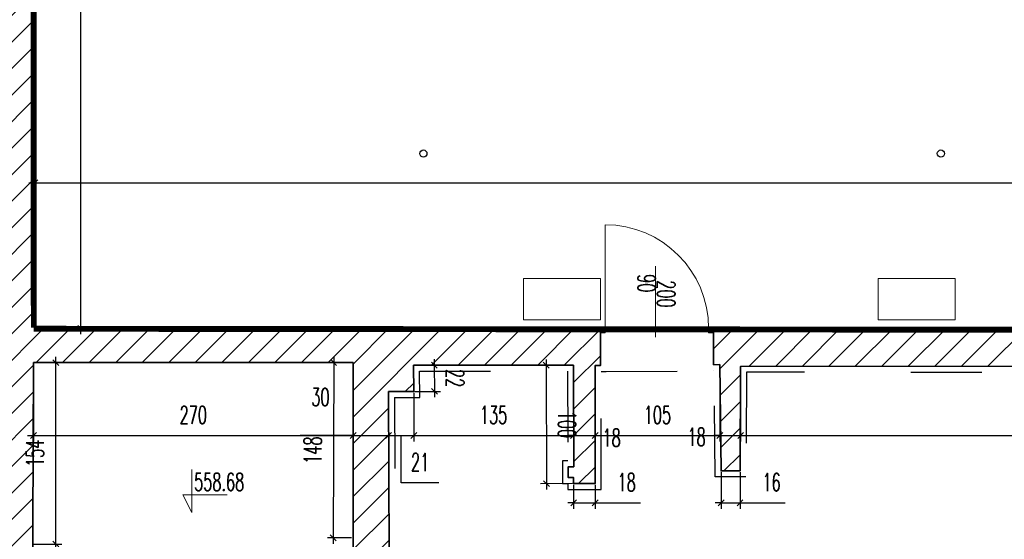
# Model space of a CAD drawing. Header units: millimetres. Extents: x 19887 to 192597, y -14203 to 39042.
# Tile 9 of 256: x 22705 to 23538, y -9842 to -9403. Entities that reach past the tile are written whole.
import ezdxf

# ---------------------------------------------------------------- set-up
doc = ezdxf.new("R2010")
doc.units = ezdxf.units.MM
doc.linetypes.add('ACAD_ISO03W100', pattern=[30, 12, -18])
doc.linetypes.add('DASHED2', pattern=[9.525, 6.35, -3.175])
doc.layers.get('Defpoints').update_dxf_attribs({"color": 4})
for name, color, linetype in [('A_DBA-RAMKI', 6, 'Continuous'), ('A_DBA_WPUSTY SAN', 150, 'Continuous'), ('Sufit podwieszany', 252, 'Continuous'), ('Wymiarowanie', 3, 'Continuous'), ('Wypełnienie', 252, 'Continuous')]:
    doc.layers.add(name, color=color, linetype=linetype)
for name, color, linetype, lineweight in [('Basen_rzut_poziom_1_obrys', 252, 'Continuous', 35), ('Drzwi', 2, 'Continuous', 5), ('koty wysokościowe', 252, 'Continuous', 0), ('Schody', 252, 'Continuous', 5)]:
    doc.layers.add(name, color=color, linetype=linetype, lineweight=lineweight)
doc.styles.add('ROMANS', font='romans.shx', dxfattribs={"width": 0.6})
doc.styles.get("Standard").update_dxf_attribs({"font": 'arial.ttf'})
doc.dimstyles.new('000001FB70622F18', dxfattribs={"dimtxt": 20, "dimasz": 5, "dimexe": 5, "dimexo": 1, "dimgap": 20, "dimtad": 1, "dimtoh": 1, "dimdec": 0, "dimtxsty": 'Standard', "dimblk": 'OBLIQUE', "dimcen": 0, "dimdle": 5, "dimclrd": 252, "dimclre": 252, "dimclrt": 252, "dimadec": 0, "dimazin": 0, "dimtfac": 1, "dimtdec": 0, "dimtmove": 0, "dimatfit": 3, "dimldrblk": 'OBLIQUE', "dimfxl": 150, "dimfxlon": 1, "dimlwd": 25, "dimlwe": 25, "dimarcsym": 1})
pattern_1 = [(45, (-31599.654, -23084.227), (-11.22532, 11.22532), [])]

# ---------------------------------------------------------------- blocks, each defined once
blk = doc.blocks.new('_Oblique')
at = {"color": 0, "linetype": 'ByBlock', "lineweight": -2}
blk.add_line((-0.5, -0.5), (0.5, 0.5), dxfattribs=at)
blk = doc.blocks.new('*D594')
at = {"layer": 'Defpoints', "color": 0}
for p in [(-189.64, -3819.9), (80.7, -3819.9), (80.7, -3881.63)]:
    blk.add_point(p, dxfattribs=at)
at = {"layer": 'Wymiarowanie', "color": 252, "linetype": 'Continuous', "lineweight": 25}
for p, q in [((-189.64, -3820.9), (-189.64, -3886.63)), ((80.7, -3820.9), (80.7, -3886.63)), ((-194.64, -3881.63), (85.7, -3881.63))]:
    blk.add_line(p, q, dxfattribs=at)
at = {"layer": 'Wymiarowanie', "color": 252, "linetype": 'ByBlock', "lineweight": 25, "xscale": 5, "yscale": 5, "zscale": 5, "rotation": 180}
blk.add_blockref('_Oblique', (-189.64, -3881.63), dxfattribs=at)
at = {"layer": 'Wymiarowanie', "color": 252, "linetype": 'ByBlock', "lineweight": 25, "xscale": 5, "yscale": 5, "zscale": 5}
blk.add_blockref('_Oblique', (80.7, -3881.63), dxfattribs=at)
at = {"layer": 'Wymiarowanie', "color": 252, "insert": (-54.47, -3864.13), "char_height": 15, "attachment_point": 5, "style": 'ROMANS'}
blk.add_mtext('270', dxfattribs=at)
blk = doc.blocks.new('*D595')
at = {"layer": 'Defpoints', "color": 0}
for p in [(80.7, -3819.9), (110.69, -3844.47), (110.69, -3881.63)]:
    blk.add_point(p, dxfattribs=at)
at = {"layer": 'Wymiarowanie', "color": 252, "linetype": 'Continuous', "lineweight": 25}
for p, q in [((80.7, -3820.9), (80.7, -3886.63)), ((110.69, -3845.47), (110.69, -3886.63)), ((80.7, -3881.63), (35.83, -3881.63)), ((75.7, -3881.63), (115.69, -3881.63))]:
    blk.add_line(p, q, dxfattribs=at)
at = {"layer": 'Wymiarowanie', "color": 252, "linetype": 'ByBlock', "lineweight": 25, "xscale": 5, "yscale": 5, "zscale": 5, "rotation": 180}
blk.add_blockref('_Oblique', (80.7, -3881.63), dxfattribs=at)
at = {"layer": 'Wymiarowanie', "color": 252, "linetype": 'ByBlock', "lineweight": 25, "xscale": 5, "yscale": 5, "zscale": 5}
blk.add_blockref('_Oblique', (110.69, -3881.63), dxfattribs=at)
at = {"layer": 'Wymiarowanie', "color": 252, "insert": (53.11, -3849.02), "char_height": 15, "attachment_point": 5, "style": 'ROMANS'}
blk.add_mtext('30', dxfattribs=at)
blk = doc.blocks.new('*D598')
at = {"layer": 'Defpoints', "color": 0}
for p in [(110.69, -3844.47), (132.02, -3844.34), (132.02, -3881.63)]:
    blk.add_point(p, dxfattribs=at)
at = {"layer": 'Wymiarowanie', "color": 252, "linetype": 'Continuous', "lineweight": 25}
for p, q in [((110.69, -3845.47), (110.69, -3886.63)), ((132.02, -3845.34), (132.02, -3886.63)), ((105.69, -3881.63), (137.02, -3881.63)), ((121.35, -3921.63), (121.35, -3881.63)), ((153.35, -3921.63), (121.35, -3921.63))]:
    blk.add_line(p, q, dxfattribs=at)
at = {"layer": 'Wymiarowanie', "color": 252, "linetype": 'ByBlock', "lineweight": 25, "xscale": 5, "yscale": 5, "zscale": 5, "rotation": 180}
blk.add_blockref('_Oblique', (110.69, -3881.63), dxfattribs=at)
at = {"layer": 'Wymiarowanie', "color": 252, "linetype": 'ByBlock', "lineweight": 25, "xscale": 5, "yscale": 5, "zscale": 5}
blk.add_blockref('_Oblique', (132.02, -3881.63), dxfattribs=at)
at = {"layer": 'Wymiarowanie', "color": 252, "insert": (137.35, -3904.13), "char_height": 15, "attachment_point": 5, "style": 'ROMANS'}
blk.add_mtext('21', dxfattribs=at)
blk = doc.blocks.new('*D599')
at = {"layer": 'Defpoints', "color": 0}
for p in [(267.08, -3822.1), (132.02, -3844.34), (267.08, -3881.63)]:
    blk.add_point(p, dxfattribs=at)
at = {"layer": 'Wymiarowanie', "color": 252, "linetype": 'Continuous', "lineweight": 25}
for p, q in [((267.08, -3823.1), (267.08, -3886.63)), ((132.02, -3845.34), (132.02, -3886.63)), ((127.02, -3881.63), (272.08, -3881.63))]:
    blk.add_line(p, q, dxfattribs=at)
at = {"layer": 'Wymiarowanie', "color": 252, "linetype": 'ByBlock', "lineweight": 25, "xscale": 5, "yscale": 5, "zscale": 5, "rotation": 180}
blk.add_blockref('_Oblique', (132.02, -3881.63), dxfattribs=at)
at = {"layer": 'Wymiarowanie', "color": 252, "linetype": 'ByBlock', "lineweight": 25, "xscale": 5, "yscale": 5, "zscale": 5}
blk.add_blockref('_Oblique', (267.08, -3881.63), dxfattribs=at)
at = {"layer": 'Wymiarowanie', "color": 252, "insert": (199.55, -3864.13), "char_height": 15, "attachment_point": 5, "style": 'ROMANS'}
blk.add_mtext('135', dxfattribs=at)
blk = doc.blocks.new('*D600')
at = {"layer": 'Defpoints', "color": 0}
for p in [(267.08, -3822.1), (285.44, -3822.39), (285.44, -3881.63)]:
    blk.add_point(p, dxfattribs=at)
at = {"layer": 'Wymiarowanie', "color": 252, "linetype": 'Continuous', "lineweight": 25}
for p, q in [((267.08, -3823.1), (267.08, -3886.63)), ((285.44, -3823.39), (285.44, -3886.63)), ((262.08, -3881.63), (290.44, -3881.63)), ((267.08, -3881.63), (262.08, -3881.63)), ((285.44, -3881.63), (290.44, -3881.63))]:
    blk.add_line(p, q, dxfattribs=at)
at = {"layer": 'Wymiarowanie', "color": 252, "linetype": 'ByBlock', "lineweight": 25, "xscale": 5, "yscale": 5, "zscale": 5}
blk.add_blockref('_Oblique', (267.08, -3881.63), dxfattribs=at)
at = {"layer": 'Wymiarowanie', "color": 252, "linetype": 'ByBlock', "lineweight": 25, "xscale": 5, "yscale": 5, "zscale": 5, "rotation": 180}
blk.add_blockref('_Oblique', (285.44, -3881.63), dxfattribs=at)
at = {"layer": 'Wymiarowanie', "color": 252, "insert": (299.37, -3883.45), "char_height": 15, "attachment_point": 5, "style": 'ROMANS'}
blk.add_mtext('18', dxfattribs=at)
blk = doc.blocks.new('*D601')
at = {"layer": 'Defpoints', "color": 0}
for p in [(285.44, -3822.39), (390.83, -3821.6), (390.83, -3881.63)]:
    blk.add_point(p, dxfattribs=at)
at = {"layer": 'Wymiarowanie', "color": 252, "linetype": 'Continuous', "lineweight": 25}
for p, q in [((390.83, -3822.6), (390.83, -3886.63)), ((285.44, -3823.39), (285.44, -3886.63)), ((280.44, -3881.63), (395.83, -3881.63))]:
    blk.add_line(p, q, dxfattribs=at)
at = {"layer": 'Wymiarowanie', "color": 252, "linetype": 'ByBlock', "lineweight": 25, "xscale": 5, "yscale": 5, "zscale": 5, "rotation": 180}
blk.add_blockref('_Oblique', (285.44, -3881.63), dxfattribs=at)
at = {"layer": 'Wymiarowanie', "color": 252, "linetype": 'ByBlock', "lineweight": 25, "xscale": 5, "yscale": 5, "zscale": 5}
blk.add_blockref('_Oblique', (390.83, -3881.63), dxfattribs=at)
at = {"layer": 'Wymiarowanie', "color": 252, "insert": (338.14, -3864.13), "char_height": 15, "attachment_point": 5, "style": 'ROMANS'}
blk.add_mtext('105', dxfattribs=at)
blk = doc.blocks.new('*D603')
at = {"layer": 'Defpoints', "color": 0}
for p in [(390.83, -3821.6), (408.51, -3823.06), (408.51, -3881.63)]:
    blk.add_point(p, dxfattribs=at)
at = {"layer": 'Wymiarowanie', "color": 252, "linetype": 'Continuous', "lineweight": 25}
for p, q in [((390.83, -3822.6), (390.83, -3886.63)), ((408.51, -3824.06), (408.51, -3886.63)), ((385.83, -3881.63), (413.51, -3881.63)), ((390.83, -3881.63), (385.83, -3881.63)), ((408.51, -3881.63), (413.51, -3881.63))]:
    blk.add_line(p, q, dxfattribs=at)
at = {"layer": 'Wymiarowanie', "color": 252, "linetype": 'ByBlock', "lineweight": 25, "xscale": 5, "yscale": 5, "zscale": 5}
blk.add_blockref('_Oblique', (390.83, -3881.63), dxfattribs=at)
at = {"layer": 'Wymiarowanie', "color": 252, "linetype": 'ByBlock', "lineweight": 25, "xscale": 5, "yscale": 5, "zscale": 5, "rotation": 180}
blk.add_blockref('_Oblique', (408.51, -3881.63), dxfattribs=at)
at = {"layer": 'Wymiarowanie', "color": 252, "insert": (371.24, -3882.72), "char_height": 15, "attachment_point": 5, "style": 'ROMANS'}
blk.add_mtext('18', dxfattribs=at)
blk = doc.blocks.new('*D606')
at = {"layer": 'Defpoints', "color": 0}
for p in [(408.51, -3823.06), (1217.59, -3822.83), (1217.59, -3881.63)]:
    blk.add_point(p, dxfattribs=at)
at = {"layer": 'Wymiarowanie', "color": 252, "linetype": 'Continuous', "lineweight": 25}
for p, q in [((408.51, -3824.06), (408.51, -3886.63)), ((1217.59, -3823.83), (1217.59, -3886.63)), ((403.51, -3881.63), (1222.59, -3881.63))]:
    blk.add_line(p, q, dxfattribs=at)
at = {"layer": 'Wymiarowanie', "color": 252, "linetype": 'ByBlock', "lineweight": 25, "xscale": 5, "yscale": 5, "zscale": 5, "rotation": 180}
blk.add_blockref('_Oblique', (408.51, -3881.63), dxfattribs=at)
at = {"layer": 'Wymiarowanie', "color": 252, "linetype": 'ByBlock', "lineweight": 25, "xscale": 5, "yscale": 5, "zscale": 5}
blk.add_blockref('_Oblique', (1217.59, -3881.63), dxfattribs=at)
at = {"layer": 'Wymiarowanie', "color": 252, "insert": (813.05, -3864.13), "char_height": 15, "attachment_point": 5, "style": 'ROMANS'}
blk.add_mtext('809', dxfattribs=at)
blk = doc.blocks.new('*D742')
at = {"layer": 'Defpoints', "color": 0}
for p in [(267.08, -3822.1), (244.26, -3922.36), (267.26, -3922.32)]:
    blk.add_point(p, dxfattribs=at)
at = {"layer": 'Wymiarowanie', "color": 252, "linetype": 'Continuous', "lineweight": 25}
for p, q in [((266.08, -3822.1), (239.08, -3822.15)), ((244.07, -3817.14), (244.27, -3927.36)), ((266.26, -3922.32), (239.26, -3922.37))]:
    blk.add_line(p, q, dxfattribs=at)
at = {"layer": 'Wymiarowanie', "color": 252, "linetype": 'ByBlock', "lineweight": 25, "xscale": 5, "yscale": 5, "zscale": 5}
for p, rotation in [((244.08, -3822.14), 90.10390220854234), ((244.26, -3922.36), 270.1039022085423)]:
    blk.add_blockref('_Oblique', p, dxfattribs=dict(at, rotation=rotation))
at = {"layer": 'Wymiarowanie', "color": 252, "insert": (261.67, -3872.22), "char_height": 15, "attachment_point": 5, "rotation": 270.1039, "style": 'ROMANS'}
blk.add_mtext('100', dxfattribs=at)
blk = doc.blocks.new('*D743')
at = {"layer": 'Defpoints', "color": 0}
for p in [(131.89, -3822.1), (132.03, -3844.34), (149.56, -3844.23)]:
    blk.add_point(p, dxfattribs=at)
at = {"layer": 'Wymiarowanie', "color": 252, "linetype": 'Continuous', "lineweight": 25}
for p, q in [((132.89, -3822.1), (154.42, -3821.96)), ((149.39, -3816.99), (149.59, -3849.23)), ((133.03, -3844.33), (154.56, -3844.2))]:
    blk.add_line(p, q, dxfattribs=at)
at = {"layer": 'Wymiarowanie', "color": 252, "linetype": 'ByBlock', "lineweight": 25, "xscale": 5, "yscale": 5, "zscale": 5}
for p, rotation in [((149.42, -3821.99), 90.35131441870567), ((149.56, -3844.23), 270.3513144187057)]:
    blk.add_blockref('_Oblique', p, dxfattribs=dict(at, rotation=rotation))
at = {"layer": 'Wymiarowanie', "color": 252, "insert": (166.99, -3833), "char_height": 15, "attachment_point": 5, "rotation": 270.35131, "style": 'ROMANS'}
blk.add_mtext('22', dxfattribs=at)
blk = doc.blocks.new('*D744')
at = {"layer": 'Defpoints', "color": 0}
for p in [(80.7, -3819.9), (63.92, -3968.2), (80.36, -3968.24)]:
    blk.add_point(p, dxfattribs=at)
at = {"layer": 'Wymiarowanie', "color": 252, "linetype": 'Continuous', "lineweight": 25}
for p, q in [((79.7, -3819.9), (59.26, -3819.85)), ((64.27, -3814.86), (63.91, -3973.2)), ((79.36, -3968.24), (58.92, -3968.19))]:
    blk.add_line(p, q, dxfattribs=at)
at = {"layer": 'Wymiarowanie', "color": 252, "linetype": 'ByBlock', "lineweight": 25, "xscale": 5, "yscale": 5, "zscale": 5}
for p, rotation in [((64.26, -3819.86), 89.86940026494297), ((63.92, -3968.2), 269.869400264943)]:
    blk.add_blockref('_Oblique', p, dxfattribs=dict(at, rotation=rotation))
at = {"layer": 'Wymiarowanie', "color": 252, "insert": (46.59, -3893.99), "char_height": 15, "attachment_point": 5, "rotation": 89.8694, "style": 'ROMANS'}
blk.add_mtext('148', dxfattribs=at)
blk = doc.blocks.new('*D972')
at = {"layer": 'Defpoints', "color": 0}
for p in [(267.26, -3922.32), (285.44, -3922.32), (285.44, -3938.58)]:
    blk.add_point(p, dxfattribs=at)
at = {"layer": 'Wymiarowanie', "color": 252, "linetype": 'Continuous', "lineweight": 25}
for p, q in [((267.26, -3923.32), (267.26, -3943.58)), ((285.44, -3923.32), (285.44, -3943.58)), ((267.26, -3938.58), (262.26, -3938.58)), ((267.26, -3938.58), (285.44, -3938.58)), ((285.44, -3938.58), (323.72, -3938.58))]:
    blk.add_line(p, q, dxfattribs=at)
at = {"layer": 'Wymiarowanie', "color": 252, "linetype": 'ByBlock', "lineweight": 25, "xscale": 5, "yscale": 5, "zscale": 5}
blk.add_blockref('_Oblique', (267.26, -3938.58), dxfattribs=at)
at = {"layer": 'Wymiarowanie', "color": 252, "linetype": 'ByBlock', "lineweight": 25, "xscale": 5, "yscale": 5, "zscale": 5, "rotation": 180}
blk.add_blockref('_Oblique', (285.44, -3938.58), dxfattribs=at)
at = {"layer": 'Wymiarowanie', "color": 252, "insert": (312.08, -3921.08), "char_height": 15, "attachment_point": 5, "style": 'ROMANS'}
blk.add_mtext('18', dxfattribs=at)
blk = doc.blocks.new('*D974')
at = {"layer": 'Defpoints', "color": 0}
for p in [(391.95, -3911.6), (407.97, -3911.69), (407.97, -3938.58)]:
    blk.add_point(p, dxfattribs=at)
at = {"layer": 'Wymiarowanie', "color": 252, "linetype": 'Continuous', "lineweight": 25}
for p, q in [((391.95, -3912.6), (391.95, -3943.58)), ((407.97, -3912.69), (407.97, -3943.58)), ((391.95, -3938.58), (386.95, -3938.58)), ((391.95, -3938.58), (407.97, -3938.58)), ((407.97, -3938.58), (446.26, -3938.58))]:
    blk.add_line(p, q, dxfattribs=at)
at = {"layer": 'Wymiarowanie', "color": 252, "linetype": 'ByBlock', "lineweight": 25, "xscale": 5, "yscale": 5, "zscale": 5}
blk.add_blockref('_Oblique', (391.95, -3938.58), dxfattribs=at)
at = {"layer": 'Wymiarowanie', "color": 252, "linetype": 'ByBlock', "lineweight": 25, "xscale": 5, "yscale": 5, "zscale": 5, "rotation": 180}
blk.add_blockref('_Oblique', (407.97, -3938.58), dxfattribs=at)
at = {"layer": 'Wymiarowanie', "color": 252, "insert": (434.62, -3921.08), "char_height": 15, "attachment_point": 5, "style": 'ROMANS'}
blk.add_mtext('16', dxfattribs=at)
blk = doc.blocks.new('*D1017')
at = {"layer": 'Defpoints', "color": 0}
for p in [(3082.33, -3667.74), (-188.6, -3790.87), (3082.33, -3793.38)]:
    blk.add_point(p, dxfattribs=at)
at = {"layer": 'Wymiarowanie', "color": 252, "linetype": 'Continuous', "lineweight": 25}
for p, q in [((-188.6, -3789.87), (-188.6, -3662.74)), ((3082.33, -3792.38), (3082.33, -3662.74)), ((-193.6, -3667.74), (3087.33, -3667.74))]:
    blk.add_line(p, q, dxfattribs=at)
at = {"layer": 'Wymiarowanie', "color": 252, "linetype": 'ByBlock', "lineweight": 25, "xscale": 5, "yscale": 5, "zscale": 5, "rotation": 180}
blk.add_blockref('_Oblique', (-188.6, -3667.74), dxfattribs=at)
at = {"layer": 'Wymiarowanie', "color": 252, "linetype": 'ByBlock', "lineweight": 25, "xscale": 5, "yscale": 5, "zscale": 5}
blk.add_blockref('_Oblique', (3082.33, -3667.74), dxfattribs=at)
at = {"layer": 'Wymiarowanie', "color": 252, "insert": (1446.86, -3650.24), "char_height": 15, "attachment_point": 5, "style": 'ROMANS'}
blk.add_mtext('3271', dxfattribs=at)
blk = doc.blocks.new('*D1013')
at = {"layer": 'Defpoints', "color": 0}
for p in [(-189.64, -1975.4), (-149.5, -1975.4), (-188.6, -3790.87)]:
    blk.add_point(p, dxfattribs=at)
at = {"layer": 'Wymiarowanie', "color": 252, "linetype": 'Continuous', "lineweight": 25}
for p, q in [((-149.5, -3795.87), (-149.5, -1970.4)), ((-188.64, -1975.4), (-144.5, -1975.4)), ((-187.6, -3790.87), (-144.5, -3790.87))]:
    blk.add_line(p, q, dxfattribs=at)
at = {"layer": 'Wymiarowanie', "color": 252, "linetype": 'ByBlock', "lineweight": 25, "xscale": 5, "yscale": 5, "zscale": 5}
for p, rotation in [((-149.5, -1975.4), 90.00000000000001), ((-149.5, -3790.87), 270)]:
    blk.add_blockref('_Oblique', p, dxfattribs=dict(at, rotation=rotation))
at = {"layer": 'Wymiarowanie', "color": 252, "insert": (-167, -2883.14), "char_height": 15, "attachment_point": 5, "rotation": 90, "style": 'ROMANS'}
blk.add_mtext('1815', dxfattribs=at)
blk = doc.blocks.new('*D1015')
at = {"layer": 'Defpoints', "color": 0}
for p in [(-189.64, -3819.9), (-170.76, -3819.9), (-190.28, -3973.41)]:
    blk.add_point(p, dxfattribs=at)
at = {"layer": 'Wymiarowanie', "color": 252, "linetype": 'Continuous', "lineweight": 25}
for p, q in [((-188.64, -3819.9), (-165.76, -3819.9)), ((-170.76, -3978.41), (-170.76, -3814.9)), ((-189.28, -3973.41), (-165.76, -3973.41))]:
    blk.add_line(p, q, dxfattribs=at)
at = {"layer": 'Wymiarowanie', "color": 252, "linetype": 'ByBlock', "lineweight": 25, "xscale": 5, "yscale": 5, "zscale": 5}
for p, rotation in [((-170.76, -3819.9), 90.00000000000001), ((-170.76, -3973.41), 270)]:
    blk.add_blockref('_Oblique', p, dxfattribs=dict(at, rotation=rotation))
at = {"layer": 'Wymiarowanie', "color": 252, "insert": (-188.26, -3896.65), "char_height": 15, "attachment_point": 5, "rotation": 90, "style": 'ROMANS'}
blk.add_mtext('154', dxfattribs=at)
blk = doc.blocks.new('G$CF5E15B28')
at = {"layer": 'Wypełnienie'}
h = blk.add_hatch(dxfattribs=at)
h.set_pattern_fill('ANSI31', color=253, scale=5, angle=90)
h.set_pattern_definition(pattern_1)
h.paths.add_polyline_path([(-218.86, -2444.53), (-225.46, -4520.85), (-192.57, -4522.4), (-189.64, -3819.9), (80.7, -3819.9), (80.7, -3790.84), (-188.6, -3790.87), (-188.6, -2444.53)])
h = blk.add_hatch(dxfattribs=at)
h.set_pattern_fill('ANSI31', color=253, scale=5, angle=90)
h.set_pattern_definition(pattern_1)
h.paths.add_polyline_path([(110.69, -3844.47), (132.03, -3844.34), (131.89, -3822.1), (267.08, -3822.1), (267.28, -3907.97), (262.73, -3907.97), (262.73, -3917.17), (267.26, -3917.17), (267.26, -3922.32), (285.44, -3922.32), (285.44, -3822.39), (289.87, -3822.39), (289.87, -3790.87), (80.7, -3790.84), (80.97, -4050.51), (111.5, -4050.49)])
h = blk.add_hatch(dxfattribs=at)
h.set_pattern_fill('ANSI31', color=253, scale=5, angle=90)
h.set_pattern_definition(pattern_1)
h.paths.add_polyline_path([(2527.78, -3792.93), (385.45, -3790.77), (385.45, -3821.86), (390.83, -3821.6), (391.95, -3911.6), (407.97, -3911.6), (408.51, -3823.06), (1217.59, -3822.83), (1217.59, -4029.44), (1060.17, -4028.42), (1060.17, -4064.91), (1091.26, -4064.91), (1091.26, -4043.43), (1216.23, -4043.43), (1216.23, -4063.03), (1229.37, -4063.03), (1229.37, -3822.83), (2344.27, -3822.51), (2342.25, -4063.67), (2467.7, -4063.67), (2464.4, -4396.62), (2455.31, -4396.62), (2455.89, -4416.87), (2453.74, -4416.87), (2453.74, -4424.34), (2581.42, -4423.94), (2581.42, -4414.9), (2578.51, -4414.9), (2579, -4396.25), (2505.98, -4396.25), (2505.68, -4368.36), (2476.63, -4368.67), (2481.49, -4046.88), (2354.27, -4047.21), (2356.87, -3822.5), (2527.78, -3822.31)])
at = {"layer": 'Basen_rzut_poziom_1_obrys', "color": 253, "elevation": 0}
for points in [[(289.87, -3790.82), (-188.6, -3790.87), (-188.6, -2444.53), (-218.86, -2444.53), (-225.46, -4520.85)], [(110.69, -3844.47), (132.02, -3844.34), (131.89, -3822.1), (267.08, -3822.1), (267.28, -3907.97), (262.73, -3907.97), (262.73, -3917.17), (267.26, -3917.17), (267.26, -3922.32), (285.44, -3922.32), (285.44, -3822.39), (289.87, -3822.39), (289.87, -3790.82)], [(385.45, -3821.86), (385.45, -3790.77), (2527.78, -3792.93)], [(-192.57, -4522.4), (-189.64, -3819.9)], [(80.7, -3968.24), (80.7, -3819.9), (-189.64, -3819.9)], [(1060.17, -4028.42), (1217.59, -4029.44), (1217.59, -3822.83), (408.51, -3823.06), (407.97, -3911.6), (391.95, -3911.6), (390.83, -3821.6), (385.45, -3821.86)], [(110.69, -3844.47), (111.5, -4050.49), (267.11, -4050.4), (267.56, -4016.85), (285.68, -4016.56), (285.38, -4050.11), (401.01, -4051.12), (401.01, -4051.12), (401.01, -4068.51), (110.7, -4067.04)], [(80.7, -3968.24), (82.05, -4377.46)]]:
    blk.add_lwpolyline(points, dxfattribs=at)
at = {"layer": 'Drzwi', "color": 253, "elevation": 0}
for points in [[(293.87, -3790.82), (293.87, -3703.24)], [(336.36, -3778.22), (336.36, -3738.22)], [(336.36, -3778.22), (336.36, -3798.22)]]:
    blk.add_lwpolyline(points, dxfattribs=at)
for points in [[(289.87, -3790.82), (293.87, -3790.82), (293.87, -3794.82), (289.87, -3794.82)], [(381.45, -3790.82), (385.45, -3790.82), (385.45, -3794.82), (381.45, -3794.82)]]:
    blk.add_lwpolyline(points, close=True, dxfattribs=at)
at = {"layer": 'Drzwi', "color": 253}
blk.add_arc((293.87, -3790.82, 0), 87.58, 0, 90, dxfattribs=at)
at = {"layer": 'koty wysokościowe', "color": 253, "elevation": 0}
for points in [[(-55.71, -3910.45), (-55.71, -3946.68)], [(-63.21, -3931.68), (-55.71, -3931.68)], [(-55.71, -3946.68), (-63.21, -3931.68)], [(-55.71, -3931.68), (-25.71, -3931.68)]]:
    blk.add_lwpolyline(points, dxfattribs=at)
at = {"layer": 'Schody', "color": 253, "elevation": 0}
for points in [[(289.87, -3783.82), (224.87, -3783.82), (224.87, -3748.82), (289.87, -3748.82)], [(589.87, -3783.82), (524.87, -3783.82), (524.87, -3748.82), (589.87, -3748.82)]]:
    blk.add_lwpolyline(points, close=True, dxfattribs=at)
at = {"layer": 'Sufit podwieszany', "color": 253, "linetype": 'ACAD_ISO03W100', "ltscale": 5, "elevation": 0}
for points in [[(115.71, -3849.44), (137.05, -3849.31), (136.92, -3827.1), (262.09, -3827.1), (262.27, -3902.97), (257.73, -3902.97), (257.73, -3922.17), (262.26, -3922.17), (262.26, -3927.32), (290.44, -3927.32), (290.44, -3827.39), (294.87, -3827.39), (385.7, -3826.86)], [(1055.17, -4023.42), (1212.59, -4024.41), (1212.59, -3828.77), (413.48, -3828.06), (412.94, -3916.6), (387.02, -3916.6), (385.9, -3826.85), (385.7, -3826.86)], [(115.71, -3849.44), (116.48, -4045.4), (262.18, -4045.4), (262.62, -4011.93), (290.73, -4011.47), (290.43, -4045.15), (400, -4046.12), (406.01, -4046.12), (406.01, -4073.53), (115.79, -4072.07)]]:
    blk.add_lwpolyline(points, dxfattribs=at)
at = {"layer": 'Drzwi', "color": 253, "char_height": 15, "width": 190.2964, "attachment_point": 7, "rotation": 270, "style": 'ROMANS'}
for s, insert in [('90', (321.42, -3745.04, 0)), ('200', (338.02, -3750.14, 0))]:
    blk.add_mtext(s, dxfattribs=dict(at, insert=insert))
at = {"layer": 'koty wysokościowe', "color": 253, "insert": (-53.81, -3913.35, 0), "char_height": 15, "width": 21553.2844, "attachment_point": 1, "style": 'ROMANS'}
blk.add_mtext('558.68', dxfattribs=at)
at = {"layer": 'Schody', "color": 253, "char_height": 15, "width": 190.2964, "attachment_point": 7, "rotation": 89.56828, "style": 'ROMANS'}
for s, insert in [('30', (-106.15, -4121.74, 0)), ('9x17', (-126.98, -4130.39, 0))]:
    blk.add_mtext(s, dxfattribs=dict(at, insert=insert))
at = {"layer": 'Wymiarowanie', "color": 253}
for base, p1, p2, angle, override, picture, middle in [((-149.5, -1975.4, 0), (-188.6, -3790.87, 0), (-189.64, -1975.4, 0), 90, {"dimtxt": 15, "dimgap": 10, "dimtxsty": 'ROMANS'}, '*D1013', (-167, -2883.14, 0)), ((3082.33, -3667.74, 0), (-188.6, -3790.87, 0), (3082.33, -3793.38, 0), 0, {"dimtxt": 15, "dimgap": 10, "dimtxsty": 'ROMANS'}, '*D1017', (1446.86, -3650.24, 0)), ((-170.76, -3819.9, 0), (-190.28, -3973.41, 0), (-189.64, -3819.9, 0), 90, {"dimtxt": 15, "dimgap": 10, "dimtxsty": 'ROMANS'}, '*D1015', (-188.26, -3896.65, 0)), ((80.7, -3881.63, 0), (-189.64, -3819.9, 0), (80.7, -3819.9, 0), 0, {"dimtxt": 15, "dimgap": 10, "dimtxsty": 'ROMANS'}, '*D594', (-54.47, -3864.13, 0)), ((267.08, -3881.63, 0), (132.02, -3844.34, 0), (267.08, -3822.1, 0), 0, {"dimtxt": 15, "dimgap": 10, "dimtxsty": 'ROMANS', "dimtmove": 1}, '*D599', (199.55, -3864.13, 0)), ((390.83, -3881.63, 0), (285.44, -3822.39, 0), (390.83, -3821.6, 0), 0, {"dimtxt": 15, "dimgap": 10, "dimtxsty": 'ROMANS', "dimtmove": 1}, '*D601', (338.14, -3864.13, 0)), ((1217.59, -3881.63, 0), (408.51, -3823.06, 0), (1217.59, -3822.83, 0), 0, {"dimtxt": 15, "dimgap": 10, "dimtxsty": 'ROMANS', "dimtmove": 1}, '*D606', (813.05, -3864.13, 0)), ((132.02, -3881.63, 0), (110.69, -3844.47, 0), (132.02, -3844.34, 0), 0, {"dimtxt": 15, "dimgap": 10, "dimtxsty": 'ROMANS', "dimtmove": 1}, '*D598', (131.35, -3904.13, 0)), ((285.44, -3938.58, 0), (267.26, -3922.32, 0), (285.44, -3922.32, 0), 0, {"dimtxt": 15, "dimgap": 10, "dimtxsty": 'ROMANS'}, '*D972', (312.08, -3921.08, 0)), ((407.97, -3938.58, 0), (391.95, -3911.6, 0), (407.97, -3911.69, 0), 0, {"dimtxt": 15, "dimgap": 10, "dimtxsty": 'ROMANS'}, '*D974', (434.62, -3921.08, 0))]:
    dim = blk.add_linear_dim(base=base, p1=p1, p2=p2, angle=angle, dimstyle='000001FB70622F18', override=override, dxfattribs=at)
    dim.commit()
    dim.dimension.update_dxf_attribs({"geometry": picture, "text_midpoint": middle})
for base, p1, p2, angle, override, picture, middle, dimtype in [((110.69, -3881.63, 0), (80.7, -3819.9, 0), (110.69, -3844.47, 0), 0, {"dimtxt": 15, "dimgap": 10, "dimtxsty": 'ROMANS', "dimtmove": 1}, '*D595', (53.11, -3866.52, 0), 160), ((149.56, -3844.23, 0), (131.89, -3822.1, 0), (132.03, -3844.34, 0), 270.35131, {"dimtxt": 15, "dimgap": 10, "dimtxsty": 'ROMANS'}, '*D743', (149.49, -3833.11, 0), 161), ((285.44, -3881.63, 0), (267.08, -3822.1, 0), (285.44, -3822.39, 0), 0, {"dimtxt": 15, "dimgap": 10, "dimtxsty": 'ROMANS', "dimtmove": 1}, '*D600', (299.37, -3900.95, 0), 160), ((408.51, -3881.63, 0), (390.83, -3821.6, 0), (408.51, -3823.06, 0), 0, {"dimtxt": 15, "dimgap": 10, "dimtxsty": 'ROMANS', "dimtmove": 1}, '*D603', (371.24, -3900.22, 0), 160)]:
    dim = blk.add_linear_dim(base=base, p1=p1, p2=p2, angle=angle, dimstyle='000001FB70622F18', override=override, dxfattribs=at)
    dim.commit()
    dim.dimension.update_dxf_attribs({"geometry": picture, "text_midpoint": middle, "dimtype": dimtype})
for p1, p2, distance, picture, middle in [((80.7, -3819.9, 0), (80.36, -3968.24, 0), -16.44, '*D744', (46.59, -3893.99, 0)), ((267.08, -3822.1, 0), (267.26, -3922.32, 0), -23, '*D742', (261.67, -3872.22, 0))]:
    dim = blk.add_aligned_dim(p1=p1, p2=p2, distance=distance, dimstyle='000001FB70622F18', override={"dimtxt": 15, "dimgap": 10, "dimtxsty": 'ROMANS'}, dxfattribs=at)
    dim.commit()
    dim.dimension.update_dxf_attribs({"geometry": picture, "text_midpoint": middle})

msp = doc.modelspace()

# ---------------------------------------------------------------- linework, layer by layer
at = {"layer": 'A_DBA-RAMKI', "color": 210, "linetype": 'DASHED2', "ltscale": 10, "const_width": 5, "elevation": 0}
msp.add_lwpolyline([(22717.43, -9663.1), (22716.39, -7848.63), (22076.83, -7848.63, -0.129711), (22698.14, -6269.77), (22729.74, -6267.58), (22792.96, -6190.58), (22760.02, -6163.05), (22974.49, -5906.57), (24153.12, -5910.38), (24153.12, -6210.36), (24466.69, -6482.78), (24430.88, -6518.91), (24500.76, -6581.2)], format="xyb", dxfattribs=at)
msp.add_lwpolyline([(25262.97, -9666.62), (22717.43, -9664.1)], dxfattribs=at)
at = {"layer": 'A_DBA_WPUSTY SAN'}
for centre in [(23047, -9515.82, 0), (23484.68, -9515.82, 0)]:
    msp.add_circle(centre, 3, dxfattribs=at)

# ---------------------------------------------------------------- block references
msp.add_blockref('G$CF5E15B28', (22906.81, -5872.86, 0))

doc.saveas('drawing.dxf')
